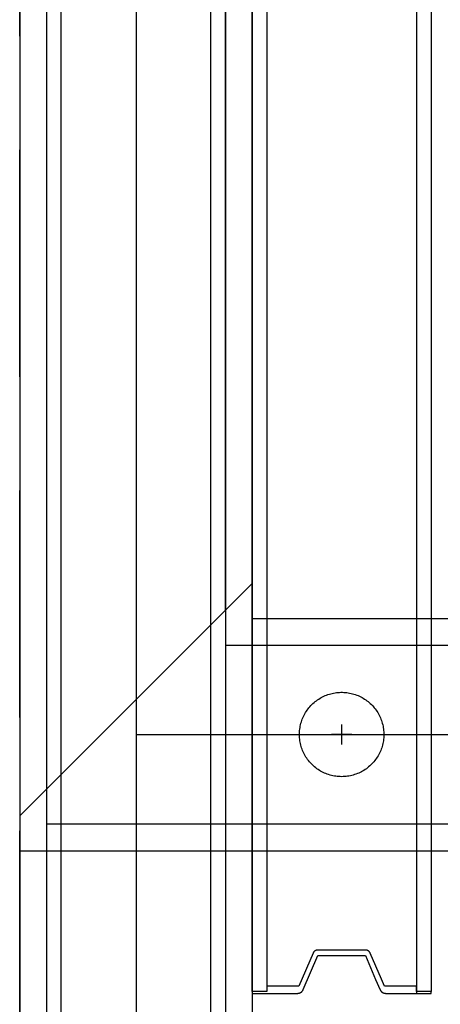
# Model space of a CAD drawing. Header units: millimetres. Extents: x -587 to 358276, y -26688 to 221215.
# Tile 87 of 256: x 9372 to 9396, y 10249 to 10304. Entities that reach past the tile are written whole.
import ezdxf

# ---------------------------------------------------------------- set-up
doc = ezdxf.new("R2010")
doc.units = ezdxf.units.MM
doc.header["$MEASUREMENT"] = 0
doc.linetypes.add('DASHED2', pattern=[9.525, 6.35, -3.175])
for name, color, linetype in [('_I_EKO_PODKLAD 3', 252, 'Continuous'), ('AVECO MODUŁY', 40, 'Continuous'), ('AVECO TORY', 7, 'Continuous')]:
    doc.layers.add(name, color=color, linetype=linetype)

msp = doc.modelspace()

# ---------------------------------------------------------------- linework, layer by layer
at = {"layer": '_I_EKO_PODKLAD 3', "color": 5, "linetype": 'DASHED2', "ltscale": 2}
msp.add_line((9372.499, 9788.833), (9372.499, 10365.413), dxfattribs=at)
msp.add_line((9372.499, 9788.833), (9372.499, 10365.413), dxfattribs=at)
at = {"layer": 'AVECO MODUŁY', "color": 7}
for p, q in [((9385.499, 10249.749), (9385.499, 10361.325)), ((9386.31, 10361.425), (9386.31, 10250.049)), ((9395.494, 10361.425), (9395.494, 10249.749)), ((9374.804, 10361.025), (9374.804, 9792.921)), ((9383.183, 9792.921), (9383.183, 10361.025)), ((9394.688, 10249.649), (9394.688, 10361.025)), ((9390.127, 10266.459), (9390.208, 10266.47)), ((9390.208, 10266.47), (9390.289, 10266.478)), ((9390.289, 10266.478), (9390.371, 10266.484)), ((9390.371, 10266.484), (9390.453, 10266.487)), ((9390.453, 10266.487), (9390.535, 10266.487)), ((9390.535, 10266.487), (9390.616, 10266.484)), ((9390.616, 10266.484), (9390.698, 10266.478)), ((9390.698, 10266.478), (9390.78, 10266.47)), ((9390.78, 10266.47), (9390.861, 10266.459)), ((9388.892, 10265.86), (9388.953, 10265.915)), ((9388.953, 10265.915), (9389.016, 10265.967)), ((9389.016, 10265.967), (9389.08, 10266.017)), ((9389.08, 10266.017), (9389.147, 10266.065)), ((9389.147, 10266.065), (9389.215, 10266.111)), ((9389.215, 10266.111), (9389.284, 10266.154)), ((9389.284, 10266.154), (9389.355, 10266.195)), ((9389.355, 10266.195), (9389.428, 10266.233)), ((9389.428, 10266.233), (9389.502, 10266.269)), ((9389.502, 10266.269), (9389.576, 10266.302)), ((9389.576, 10266.302), (9389.652, 10266.332)), ((9389.652, 10266.332), (9389.73, 10266.36)), ((9389.73, 10266.36), (9389.807, 10266.385)), ((9389.807, 10266.385), (9389.886, 10266.408)), ((9389.886, 10266.408), (9389.966, 10266.427)), ((9389.966, 10266.427), (9390.046, 10266.444)), ((9390.046, 10266.444), (9390.127, 10266.459)), ((9390.861, 10266.459), (9390.941, 10266.444)), ((9390.941, 10266.444), (9391.021, 10266.427)), ((9391.021, 10266.427), (9391.101, 10266.408)), ((9391.101, 10266.408), (9391.18, 10266.385)), ((9391.18, 10266.385), (9391.258, 10266.36)), ((9391.258, 10266.36), (9391.335, 10266.332)), ((9391.335, 10266.332), (9391.411, 10266.302)), ((9391.411, 10266.302), (9391.486, 10266.269)), ((9391.486, 10266.269), (9391.559, 10266.233)), ((9391.559, 10266.233), (9391.632, 10266.195)), ((9391.632, 10266.195), (9391.703, 10266.154)), ((9391.703, 10266.154), (9391.772, 10266.111)), ((9391.772, 10266.111), (9391.84, 10266.065)), ((9391.84, 10266.065), (9391.907, 10266.017)), ((9391.907, 10266.017), (9391.972, 10265.967)), ((9391.972, 10265.967), (9392.035, 10265.915)), ((9392.035, 10265.915), (9392.096, 10265.86)), ((9388.478, 10265.355), (9388.522, 10265.424)), ((9388.522, 10265.424), (9388.568, 10265.491)), ((9388.568, 10265.491), (9388.617, 10265.557)), ((9388.617, 10265.557), (9388.667, 10265.622)), ((9388.667, 10265.622), (9388.72, 10265.684)), ((9388.72, 10265.684), (9388.775, 10265.745)), ((9388.775, 10265.745), (9388.832, 10265.803)), ((9388.832, 10265.803), (9388.892, 10265.86)), ((9392.096, 10265.86), (9392.155, 10265.803)), ((9392.155, 10265.803), (9392.212, 10265.745)), ((9392.212, 10265.745), (9392.267, 10265.684)), ((9392.267, 10265.684), (9392.32, 10265.622)), ((9392.32, 10265.622), (9392.371, 10265.557)), ((9392.371, 10265.557), (9392.419, 10265.491)), ((9392.419, 10265.491), (9392.465, 10265.424)), ((9392.465, 10265.424), (9392.509, 10265.355)), ((9388.219, 10264.755), (9388.242, 10264.834)), ((9388.242, 10264.834), (9388.268, 10264.911)), ((9388.268, 10264.911), (9388.296, 10264.988)), ((9388.296, 10264.988), (9388.328, 10265.064)), ((9388.328, 10265.064), (9388.361, 10265.138)), ((9388.361, 10265.138), (9388.398, 10265.212)), ((9388.398, 10265.212), (9388.437, 10265.284)), ((9388.437, 10265.284), (9388.478, 10265.355)), ((9392.509, 10265.355), (9392.551, 10265.284)), ((9392.551, 10265.284), (9392.589, 10265.212)), ((9392.589, 10265.212), (9392.626, 10265.138)), ((9392.626, 10265.138), (9392.66, 10265.064)), ((9392.66, 10265.064), (9392.691, 10264.988)), ((9392.691, 10264.988), (9392.719, 10264.911)), ((9392.719, 10264.911), (9392.745, 10264.834)), ((9392.745, 10264.834), (9392.768, 10264.755)), ((9388.135, 10264.189), (9388.138, 10264.271)), ((9388.138, 10264.271), (9388.145, 10264.353)), ((9388.145, 10264.353), (9388.154, 10264.434)), ((9388.154, 10264.434), (9388.166, 10264.515)), ((9388.166, 10264.515), (9388.181, 10264.596)), ((9388.181, 10264.596), (9388.199, 10264.676)), ((9388.199, 10264.676), (9388.219, 10264.755)), ((9390.494, 10264.695), (9390.494, 10263.561)), ((9392.768, 10264.755), (9392.789, 10264.676)), ((9392.789, 10264.676), (9392.806, 10264.596)), ((9392.806, 10264.596), (9392.821, 10264.515)), ((9392.821, 10264.515), (9392.833, 10264.434)), ((9392.833, 10264.434), (9392.842, 10264.353)), ((9392.842, 10264.353), (9392.849, 10264.271)), ((9392.849, 10264.271), (9392.852, 10264.189)), ((9388.134, 10264.107), (9388.135, 10264.189)), ((9388.136, 10264.025), (9388.134, 10264.107)), ((9388.141, 10263.944), (9388.136, 10264.025)), ((9388.149, 10263.862), (9388.141, 10263.944)), ((9388.16, 10263.781), (9388.149, 10263.862)), ((9388.173, 10263.7), (9388.16, 10263.781)), ((9391.06, 10264.128), (9389.927, 10264.128)), ((9392.827, 10263.781), (9392.814, 10263.7)), ((9392.838, 10263.862), (9392.827, 10263.781)), ((9392.846, 10263.944), (9392.838, 10263.862)), ((9392.851, 10264.025), (9392.846, 10263.944)), ((9392.853, 10264.107), (9392.851, 10264.025)), ((9392.852, 10264.189), (9392.853, 10264.107)), ((9388.189, 10263.62), (9388.173, 10263.7)), ((9388.208, 10263.54), (9388.189, 10263.62)), ((9388.23, 10263.461), (9388.208, 10263.54)), ((9388.255, 10263.383), (9388.23, 10263.461)), ((9388.282, 10263.306), (9388.255, 10263.383)), ((9388.312, 10263.23), (9388.282, 10263.306)), ((9388.344, 10263.154), (9388.312, 10263.23)), ((9392.675, 10263.23), (9392.643, 10263.154)), ((9392.705, 10263.306), (9392.675, 10263.23)), ((9392.733, 10263.383), (9392.705, 10263.306)), ((9392.757, 10263.461), (9392.733, 10263.383)), ((9392.779, 10263.54), (9392.757, 10263.461)), ((9392.798, 10263.62), (9392.779, 10263.54)), ((9392.814, 10263.7), (9392.798, 10263.62)), ((9388.379, 10263.08), (9388.344, 10263.154)), ((9388.417, 10263.008), (9388.379, 10263.08)), ((9388.457, 10262.936), (9388.417, 10263.008)), ((9388.5, 10262.866), (9388.457, 10262.936)), ((9388.545, 10262.798), (9388.5, 10262.866)), ((9388.592, 10262.731), (9388.545, 10262.798)), ((9388.642, 10262.666), (9388.592, 10262.731)), ((9388.693, 10262.602), (9388.642, 10262.666)), ((9392.346, 10262.666), (9392.294, 10262.602)), ((9392.395, 10262.731), (9392.346, 10262.666)), ((9392.443, 10262.798), (9392.395, 10262.731)), ((9392.488, 10262.866), (9392.443, 10262.798)), ((9392.53, 10262.936), (9392.488, 10262.866)), ((9392.57, 10263.008), (9392.53, 10262.936)), ((9392.608, 10263.08), (9392.57, 10263.008)), ((9392.643, 10263.154), (9392.608, 10263.08)), ((9388.747, 10262.541), (9388.693, 10262.602)), ((9388.804, 10262.481), (9388.747, 10262.541)), ((9388.862, 10262.424), (9388.804, 10262.481)), ((9388.922, 10262.368), (9388.862, 10262.424)), ((9388.984, 10262.314), (9388.922, 10262.368)), ((9389.048, 10262.263), (9388.984, 10262.314)), ((9389.113, 10262.214), (9389.048, 10262.263)), ((9389.181, 10262.167), (9389.113, 10262.214)), ((9389.249, 10262.123), (9389.181, 10262.167)), ((9389.32, 10262.081), (9389.249, 10262.123)), ((9389.392, 10262.042), (9389.32, 10262.081)), ((9391.667, 10262.081), (9391.596, 10262.042)), ((9391.738, 10262.123), (9391.667, 10262.081)), ((9391.807, 10262.167), (9391.738, 10262.123)), ((9391.874, 10262.214), (9391.807, 10262.167)), ((9391.939, 10262.263), (9391.874, 10262.214)), ((9392.003, 10262.314), (9391.939, 10262.263)), ((9392.065, 10262.368), (9392.003, 10262.314)), ((9392.125, 10262.424), (9392.065, 10262.368)), ((9392.184, 10262.481), (9392.125, 10262.424)), ((9392.24, 10262.541), (9392.184, 10262.481)), ((9392.294, 10262.602), (9392.24, 10262.541)), ((9389.465, 10262.005), (9389.392, 10262.042)), ((9389.539, 10261.97), (9389.465, 10262.005)), ((9389.614, 10261.938), (9389.539, 10261.97)), ((9389.691, 10261.909), (9389.614, 10261.938)), ((9389.768, 10261.883), (9389.691, 10261.909)), ((9389.847, 10261.859), (9389.768, 10261.883)), ((9389.926, 10261.838), (9389.847, 10261.859)), ((9390.006, 10261.819), (9389.926, 10261.838)), ((9390.086, 10261.804), (9390.006, 10261.819)), ((9390.167, 10261.791), (9390.086, 10261.804)), ((9390.248, 10261.781), (9390.167, 10261.791)), ((9390.33, 10261.774), (9390.248, 10261.781)), ((9390.412, 10261.77), (9390.33, 10261.774)), ((9390.494, 10261.768), (9390.412, 10261.77)), ((9390.575, 10261.77), (9390.494, 10261.768)), ((9390.657, 10261.774), (9390.575, 10261.77)), ((9390.739, 10261.781), (9390.657, 10261.774)), ((9390.82, 10261.791), (9390.739, 10261.781)), ((9390.901, 10261.804), (9390.82, 10261.791)), ((9390.982, 10261.819), (9390.901, 10261.804)), ((9391.061, 10261.838), (9390.982, 10261.819)), ((9391.14, 10261.859), (9391.061, 10261.838)), ((9391.219, 10261.883), (9391.14, 10261.859)), ((9391.296, 10261.909), (9391.219, 10261.883)), ((9391.373, 10261.938), (9391.296, 10261.909)), ((9391.448, 10261.97), (9391.373, 10261.938)), ((9391.523, 10262.005), (9391.448, 10261.97)), ((9391.596, 10262.042), (9391.523, 10262.005)), ((9388.895, 10251.9), (9388.103, 10250.049)), ((9388.348, 10249.859), (9389.166, 10251.773)), ((9388.897, 10251.905), (9388.895, 10251.9)), ((9388.899, 10251.91), (9388.897, 10251.905)), ((9388.902, 10251.914), (9388.899, 10251.91)), ((9388.904, 10251.919), (9388.902, 10251.914)), ((9388.907, 10251.924), (9388.904, 10251.919)), ((9388.909, 10251.928), (9388.907, 10251.924)), ((9388.912, 10251.933), (9388.909, 10251.928)), ((9388.915, 10251.937), (9388.912, 10251.933)), ((9388.918, 10251.942), (9388.915, 10251.937)), ((9388.921, 10251.946), (9388.918, 10251.942)), ((9388.925, 10251.951), (9388.921, 10251.946)), ((9388.928, 10251.955), (9388.925, 10251.951)), ((9388.931, 10251.959), (9388.928, 10251.955)), ((9388.935, 10251.964), (9388.931, 10251.959)), ((9388.938, 10251.968), (9388.935, 10251.964)), ((9388.942, 10251.972), (9388.938, 10251.968)), ((9388.946, 10251.976), (9388.942, 10251.972)), ((9388.949, 10251.98), (9388.946, 10251.976)), ((9388.953, 10251.984), (9388.949, 10251.98)), ((9388.957, 10251.988), (9388.953, 10251.984)), ((9388.961, 10251.992), (9388.957, 10251.988)), ((9388.965, 10251.996), (9388.961, 10251.992)), ((9388.97, 10252), (9388.965, 10251.996)), ((9388.974, 10252.003), (9388.97, 10252)), ((9388.978, 10252.007), (9388.974, 10252.003)), ((9388.983, 10252.01), (9388.978, 10252.007)), ((9388.987, 10252.014), (9388.983, 10252.01)), ((9388.992, 10252.017), (9388.987, 10252.014)), ((9388.996, 10252.02), (9388.992, 10252.017)), ((9389.001, 10252.023), (9388.996, 10252.02)), ((9389.006, 10252.026), (9389.001, 10252.023)), ((9389.01, 10252.029), (9389.006, 10252.026)), ((9389.015, 10252.032), (9389.01, 10252.029)), ((9389.02, 10252.035), (9389.015, 10252.032)), ((9389.025, 10252.038), (9389.02, 10252.035)), ((9389.03, 10252.04), (9389.025, 10252.038)), ((9389.035, 10252.043), (9389.03, 10252.04)), ((9389.04, 10252.045), (9389.035, 10252.043)), ((9389.045, 10252.047), (9389.04, 10252.045)), ((9389.05, 10252.05), (9389.045, 10252.047)), ((9389.055, 10252.052), (9389.05, 10252.05)), ((9389.061, 10252.054), (9389.055, 10252.052)), ((9389.066, 10252.056), (9389.061, 10252.054)), ((9389.071, 10252.057), (9389.066, 10252.056)), ((9389.076, 10252.059), (9389.071, 10252.057)), ((9389.082, 10252.061), (9389.076, 10252.059)), ((9389.087, 10252.062), (9389.082, 10252.061)), ((9389.092, 10252.064), (9389.087, 10252.062)), ((9389.098, 10252.065), (9389.092, 10252.064)), ((9389.103, 10252.066), (9389.098, 10252.065)), ((9389.108, 10252.067), (9389.103, 10252.066)), ((9389.114, 10252.068), (9389.108, 10252.067)), ((9389.119, 10252.069), (9389.114, 10252.068)), ((9389.124, 10252.07), (9389.119, 10252.069)), ((9389.129, 10252.071), (9389.124, 10252.07)), ((9389.135, 10252.071), (9389.129, 10252.071)), ((9389.14, 10252.072), (9389.135, 10252.071)), ((9389.145, 10252.072), (9389.14, 10252.072)), ((9389.151, 10252.073), (9389.145, 10252.072)), ((9389.156, 10252.073), (9389.151, 10252.073)), ((9389.166, 10252.073), (9389.156, 10252.073)), ((9391.831, 10252.073), (9389.166, 10252.073)), ((9389.166, 10251.773), (9390.181, 10251.773)), ((9390.181, 10251.773), (9391.821, 10251.773)), ((9391.821, 10251.773), (9392.394, 10250.432)), ((9391.837, 10252.073), (9391.831, 10252.073)), ((9391.842, 10252.072), (9391.837, 10252.073)), ((9391.847, 10252.072), (9391.842, 10252.072)), ((9391.852, 10252.071), (9391.847, 10252.072)), ((9391.858, 10252.071), (9391.852, 10252.071)), ((9391.863, 10252.07), (9391.858, 10252.071)), ((9391.868, 10252.069), (9391.863, 10252.07)), ((9391.874, 10252.068), (9391.868, 10252.069)), ((9391.879, 10252.067), (9391.874, 10252.068)), ((9391.884, 10252.066), (9391.879, 10252.067)), ((9391.89, 10252.065), (9391.884, 10252.066)), ((9391.895, 10252.064), (9391.89, 10252.065)), ((9391.9, 10252.062), (9391.895, 10252.064)), ((9391.906, 10252.061), (9391.9, 10252.062)), ((9391.911, 10252.059), (9391.906, 10252.061)), ((9391.916, 10252.057), (9391.911, 10252.059)), ((9391.921, 10252.056), (9391.916, 10252.057)), ((9391.927, 10252.054), (9391.921, 10252.056)), ((9391.932, 10252.052), (9391.927, 10252.054)), ((9391.937, 10252.05), (9391.932, 10252.052)), ((9391.942, 10252.047), (9391.937, 10252.05)), ((9391.947, 10252.045), (9391.942, 10252.047)), ((9391.952, 10252.043), (9391.947, 10252.045)), ((9391.957, 10252.04), (9391.952, 10252.043)), ((9391.962, 10252.038), (9391.957, 10252.04)), ((9391.967, 10252.035), (9391.962, 10252.038)), ((9391.972, 10252.032), (9391.967, 10252.035)), ((9391.977, 10252.029), (9391.972, 10252.032)), ((9391.982, 10252.026), (9391.977, 10252.029)), ((9391.986, 10252.023), (9391.982, 10252.026)), ((9391.991, 10252.02), (9391.986, 10252.023)), ((9391.996, 10252.017), (9391.991, 10252.02)), ((9392, 10252.014), (9391.996, 10252.017)), ((9392.005, 10252.01), (9392, 10252.014)), ((9392.009, 10252.007), (9392.005, 10252.01)), ((9392.013, 10252.003), (9392.009, 10252.007)), ((9392.018, 10252), (9392.013, 10252.003)), ((9392.022, 10251.996), (9392.018, 10252)), ((9392.026, 10251.992), (9392.022, 10251.996)), ((9392.03, 10251.988), (9392.026, 10251.992)), ((9392.034, 10251.984), (9392.03, 10251.988)), ((9392.038, 10251.98), (9392.034, 10251.984)), ((9392.042, 10251.976), (9392.038, 10251.98)), ((9392.045, 10251.972), (9392.042, 10251.976)), ((9392.049, 10251.968), (9392.045, 10251.972)), ((9392.053, 10251.964), (9392.049, 10251.968)), ((9392.056, 10251.959), (9392.053, 10251.964)), ((9392.059, 10251.955), (9392.056, 10251.959)), ((9392.063, 10251.951), (9392.059, 10251.955)), ((9392.066, 10251.946), (9392.063, 10251.951)), ((9392.069, 10251.942), (9392.066, 10251.946)), ((9392.072, 10251.937), (9392.069, 10251.942)), ((9392.075, 10251.933), (9392.072, 10251.937)), ((9392.078, 10251.928), (9392.075, 10251.933)), ((9392.08, 10251.924), (9392.078, 10251.928)), ((9392.083, 10251.919), (9392.08, 10251.924)), ((9392.086, 10251.914), (9392.083, 10251.919)), ((9392.088, 10251.91), (9392.086, 10251.914)), ((9392.09, 10251.905), (9392.088, 10251.91)), ((9392.093, 10251.9), (9392.09, 10251.905)), ((9392.718, 10250.437), (9392.093, 10251.9)), ((9387.719, 10250.049), (9386.304, 10250.049)), ((9386.304, 10250.049), (9386.304, 10249.849)), ((9388.103, 10250.049), (9387.719, 10250.049)), ((9392.394, 10250.432), (9392.643, 10249.85)), ((9392.884, 10250.049), (9392.718, 10250.437)), ((9394.058, 10250.049), (9392.884, 10250.049)), ((9394.683, 10250.049), (9394.058, 10250.049)), ((9394.683, 10249.849), (9394.683, 10250.049)), ((9386.304, 10249.749), (9385.494, 10249.749)), ((9385.494, 10249.749), (9385.494, 10249.649)), ((9385.494, 10249.649), (9388.039, 10249.649)), ((9386.31, 10249.749), (9385.499, 10249.749)), ((9386.304, 10249.849), (9386.304, 10249.749)), ((9388.039, 10249.649), (9388.05, 10249.65)), ((9388.05, 10249.65), (9388.062, 10249.651)), ((9388.062, 10249.651), (9388.074, 10249.652)), ((9388.074, 10249.652), (9388.086, 10249.654)), ((9388.086, 10249.654), (9388.097, 10249.656)), ((9388.097, 10249.656), (9388.109, 10249.659)), ((9388.109, 10249.659), (9388.121, 10249.662)), ((9388.121, 10249.662), (9388.133, 10249.665)), ((9388.133, 10249.665), (9388.138, 10249.667)), ((9388.138, 10249.667), (9388.144, 10249.669)), ((9388.144, 10249.669), (9388.15, 10249.671)), ((9388.15, 10249.671), (9388.156, 10249.673)), ((9388.156, 10249.673), (9388.162, 10249.676)), ((9388.162, 10249.676), (9388.167, 10249.678)), ((9388.167, 10249.678), (9388.173, 10249.681)), ((9388.173, 10249.681), (9388.178, 10249.683)), ((9388.178, 10249.683), (9388.184, 10249.686)), ((9388.184, 10249.686), (9388.19, 10249.689)), ((9388.19, 10249.689), (9388.195, 10249.692)), ((9388.195, 10249.692), (9388.2, 10249.695)), ((9388.2, 10249.695), (9388.206, 10249.698)), ((9388.206, 10249.698), (9388.211, 10249.701)), ((9388.211, 10249.701), (9388.216, 10249.704)), ((9388.216, 10249.704), (9388.222, 10249.708)), ((9388.222, 10249.708), (9388.227, 10249.711)), ((9388.227, 10249.711), (9388.232, 10249.715)), ((9388.232, 10249.715), (9388.237, 10249.719)), ((9388.237, 10249.719), (9388.242, 10249.722)), ((9388.242, 10249.722), (9388.247, 10249.726)), ((9388.247, 10249.726), (9388.251, 10249.73)), ((9388.251, 10249.73), (9388.256, 10249.734)), ((9388.256, 10249.734), (9388.261, 10249.738)), ((9388.261, 10249.738), (9388.265, 10249.742)), ((9388.265, 10249.742), (9388.27, 10249.747)), ((9388.27, 10249.747), (9388.274, 10249.751)), ((9388.274, 10249.751), (9388.278, 10249.755)), ((9388.278, 10249.755), (9388.287, 10249.764)), ((9388.287, 10249.764), (9388.295, 10249.773)), ((9388.295, 10249.773), (9388.302, 10249.783)), ((9388.302, 10249.783), (9388.31, 10249.792)), ((9388.31, 10249.792), (9388.316, 10249.802)), ((9388.316, 10249.802), (9388.323, 10249.812)), ((9388.323, 10249.812), (9388.329, 10249.822)), ((9388.329, 10249.822), (9388.335, 10249.832)), ((9388.335, 10249.832), (9388.344, 10249.85)), ((9388.344, 10249.85), (9388.348, 10249.859)), ((9392.643, 10249.85), (9392.647, 10249.842)), ((9392.647, 10249.842), (9392.652, 10249.832)), ((9392.652, 10249.832), (9392.658, 10249.822)), ((9392.658, 10249.822), (9392.664, 10249.812)), ((9392.664, 10249.812), (9392.671, 10249.802)), ((9392.671, 10249.802), (9392.678, 10249.792)), ((9392.678, 10249.792), (9392.685, 10249.783)), ((9392.685, 10249.783), (9392.692, 10249.773)), ((9392.692, 10249.773), (9392.7, 10249.764)), ((9392.7, 10249.764), (9392.709, 10249.755)), ((9392.709, 10249.755), (9392.713, 10249.751)), ((9392.713, 10249.751), (9392.718, 10249.747)), ((9392.718, 10249.747), (9392.722, 10249.742)), ((9392.722, 10249.742), (9392.727, 10249.738)), ((9392.727, 10249.738), (9392.731, 10249.734)), ((9392.731, 10249.734), (9392.736, 10249.73)), ((9392.736, 10249.73), (9392.741, 10249.726)), ((9392.741, 10249.726), (9392.746, 10249.722)), ((9392.746, 10249.722), (9392.75, 10249.719)), ((9392.75, 10249.719), (9392.755, 10249.715)), ((9392.755, 10249.715), (9392.761, 10249.711)), ((9392.761, 10249.711), (9392.766, 10249.708)), ((9392.766, 10249.708), (9392.771, 10249.704)), ((9392.771, 10249.704), (9392.776, 10249.701)), ((9392.776, 10249.701), (9392.781, 10249.698)), ((9392.781, 10249.698), (9392.787, 10249.695)), ((9392.787, 10249.695), (9392.792, 10249.692)), ((9392.792, 10249.692), (9392.798, 10249.689)), ((9392.798, 10249.689), (9392.803, 10249.686)), ((9392.803, 10249.686), (9392.809, 10249.683)), ((9392.809, 10249.683), (9392.814, 10249.681)), ((9392.814, 10249.681), (9392.82, 10249.678)), ((9392.82, 10249.678), (9392.826, 10249.676)), ((9392.826, 10249.676), (9392.831, 10249.673)), ((9392.831, 10249.673), (9392.837, 10249.671)), ((9392.837, 10249.671), (9392.843, 10249.669)), ((9392.843, 10249.669), (9392.849, 10249.667)), ((9392.849, 10249.667), (9392.855, 10249.665)), ((9392.855, 10249.665), (9392.866, 10249.662)), ((9392.866, 10249.662), (9392.878, 10249.659)), ((9392.878, 10249.659), (9392.89, 10249.656)), ((9392.89, 10249.656), (9392.902, 10249.654)), ((9392.902, 10249.654), (9392.913, 10249.652)), ((9392.913, 10249.652), (9392.925, 10249.651)), ((9392.925, 10249.651), (9392.937, 10249.65)), ((9392.937, 10249.65), (9392.949, 10249.649)), ((9392.949, 10249.649), (9395.494, 10249.649)), ((9394.683, 10249.749), (9394.683, 10249.849)), ((9395.494, 10249.749), (9394.683, 10249.749)), ((9395.494, 10249.749), (9394.688, 10249.749)), ((9395.494, 10249.649), (9395.494, 10249.749))]:
    msp.add_line(p, q, dxfattribs=at)
at = {"layer": 'AVECO TORY', "color": 7}
for p, q in [((9372.499, 10365.413), (9372.499, 9788.833)), ((9373.999, 10365.413), (9373.999, 9788.833)), ((9378.999, 10365.413), (9378.999, 9788.833)), ((9383.999, 10365.413), (9383.999, 9788.833)), ((9385.499, 10365.413), (9385.499, 9788.833)), ((9383.999, 10271.071), (9383.999, 10349.071)), ((9385.499, 10272.571), (9385.499, 10347.571)), ((9385.499, 10272.571), (9372.499, 10259.571)), ((9428.346, 10270.607), (9385.499, 10270.607)), ((9428.346, 10269.107), (9383.999, 10269.107)), ((9428.346, 10264.107), (9378.999, 10264.107)), ((9428.346, 10259.107), (9373.999, 10259.107)), ((9428.346, 10257.607), (9372.499, 10257.607))]:
    msp.add_line(p, q, dxfattribs=at)

doc.saveas('drawing.dxf')
